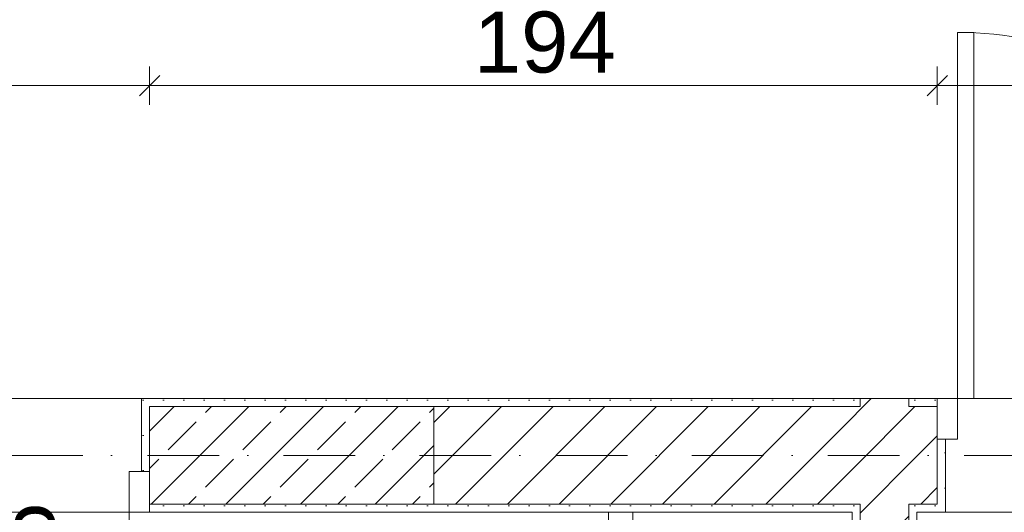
# Model space of a CAD drawing. Header units: millimetres. Extents: x -126905 to -83905, y -179170 to 5194.
# Tile 24 of 70: x -116879 to -114454, y -98007 to -96795. Entities that reach past the tile are written whole.
import ezdxf
from ezdxf.enums import TextEntityAlignment as Align

# ---------------------------------------------------------------- set-up
doc = ezdxf.new("R2010")
doc.units = ezdxf.units.MM
doc.header["$MEASUREMENT"] = 0
doc.linetypes.add('Kropki i Kreski', pattern=[335.138881, 176.388884, -88.194442, 0, -70.555556])
for name, color, linetype, lineweight in [('Nowe_Drzwi Archicad_Nr_pióra__3', 7, 'Continuous', 13), ('Nowe_Konstrukcja - Słupy_Nr_pióra__21', 7, 'Continuous', 20), ('Nowe_Konstrukcja - Słupy_Nr_pióra__4', 8, 'Continuous', 13), ('Nowe_Konstrukcja - Słupy_Nr_pióra__41', 7, 'Continuous', 13), ('Nowe_Konstrukcja - Ściany zew_Nr_pióra__21', 7, 'Continuous', 20), ('Nowe_Konstrukcja - Ściany zew_Nr_pióra__3', 7, 'Continuous', 13), ('Nowe_Osie_Nr_pióra__4', 8, 'Continuous', 13), ('Nowe_Wnętrze - Umeblowanie_Nr_pióra__4', 8, 'Continuous', 13), ('Nowe_Wymiarowanie - Ogólne_Nr_pióra__42', 8, 'Continuous', 25), ('Nowe_Znaczniki drzwi Archicada_Nr_pióra__2', 8, 'Continuous', 15), ('Nowe_Znaczniki drzwi Archicada_Nr_pióra__7', 7, 'Continuous', 35)]:
    doc.layers.add(name, color=color, linetype=linetype, lineweight=lineweight)
for name, color, linetype, lineweight, true_color in [('Nowe_Elementy Modelu - Strefy_Nr_pióra__121', 7, 'Continuous', 0, 0xd5e3e3), ('Nowe_Konstrukcja - Słupy_Nr_pióra__101', 250, 'Continuous', 13, 0x333333), ('Nowe_Konstrukcja - Ściany zew_Nr_pióra__23', 7, 'Continuous', 13, 0x858585), ('Nowe_Wnętrze - Umeblowanie_Nr_pióra__86', 7, 'Continuous', 13, 0x6a6a6a), ('Nowe_Wymiarowanie - Ogólne_Nr_pióra__81', 7, 'Continuous', 13, 0x6a6a6a), ('Nowe_Znaczniki drzwi Archicada_Nr_pióra__81', 7, 'Continuous', 13, 0x6a6a6a)]:
    doc.layers.add(name, color=color, linetype=linetype, lineweight=lineweight, true_color=true_color)
for name, color, linetype in [('Nowe_Konstrukcja - Słupy', 7, 'Continuous'), ('Nowe_Konstrukcja - Ściany zew', 7, 'Continuous'), ('Nowe_Osie', 7, 'Continuous'), ('Nowe_Wnętrze - Umeblowanie', 7, 'Continuous'), ('Nowe_Wymiarowanie - Ogólne', 7, 'Continuous'), ('Nowe_Znaczniki drzwi Archicada', 7, 'Continuous')]:
    doc.layers.add(name, color=color, linetype=linetype)
doc.styles.add('STYL_AUTOMATYCZNY_1', font='arial.ttf')
doc.dimstyles.new('STYL_AUTOMATYCZNY__1', dxfattribs={"dimtxt": 150, "dimasz": 47.5, "dimexe": 0.18, "dimexo": 0.0625, "dimgap": 0, "dimtad": 1, "dimtih": 1, "dimtoh": 1, "dimdec": 0, "dimlfac": 0.1, "dimzin": 0, "dimdsep": 46, "dimtxsty": 'STYL_AUTOMATYCZNY_1', "dimblk": 'ARROWHEAD_6', "dimblk1": 'ARROWHEAD_6', "dimblk2": 'ARROWHEAD_6', "dimcen": 0.09, "dimse1": 1, "dimse2": 1, "dimclrd": 256, "dimclre": 256, "dimclrt": 8, "dimazin": 0, "dimtfac": 1, "dimtdec": 4, "dimtmove": 0, "dimatfit": 3, "dimfxl": 0, "dimtolj": 1, "dimtzin": 0, "dimarcsym": 0})
doc.dimstyles.new('STYL_AUTOMATYCZNY__2', dxfattribs={"dimtxt": 150, "dimasz": 47.5, "dimexe": 0.18, "dimexo": 0.0625, "dimgap": 0, "dimtad": 1, "dimdec": 0, "dimlfac": 0.1, "dimzin": 0, "dimdsep": 46, "dimtxsty": 'STYL_AUTOMATYCZNY_1', "dimblk": 'ARROWHEAD_6', "dimblk1": 'ARROWHEAD_6', "dimblk2": 'ARROWHEAD_6', "dimcen": 0.09, "dimse1": 1, "dimse2": 1, "dimclrd": 256, "dimclre": 256, "dimclrt": 8, "dimazin": 0, "dimtfac": 1, "dimtdec": 4, "dimtmove": 0, "dimatfit": 3, "dimfxl": 0, "dimtolj": 1, "dimtzin": 0, "dimarcsym": 0})
pattern_1 = [(45, (0, 0), (-63.63961, 63.63961), [])]
pattern_2 = [(0, (0, 0), (0, 86.60254), [0, -50]), (0, (25, 43.3), (0, 86.60254), [0, -50])]
pattern_3 = [(45, (0, 0), (-91.92388, 91.92388), []), (45, (-45.96, 45.96), (-91.92388, 91.92388), [97.5, -32.5])]

# ---------------------------------------------------------------- blocks, each defined once
blk = doc.blocks.new('Drzwi 27_2')
at = {"layer": 'Nowe_Drzwi Archicad_Nr_pióra__3', "color": 7, "linetype": 'Continuous', "lineweight": 13}
for p, q in [((410, 0), (410, 900)), ((410, 900), (450, 900)), ((450, 900), (450, 0)), ((-450, 0), (-500, 0)), ((-500, 0), (-500, -100)), ((-500, 0), (-500, -20)), ((-500, 0), (-500, -20)), ((-450, -100), (-450, 0)), ((450, 0), (410, 0)), ((500, 0), (450, 0)), ((450, 0), (450, -100)), ((500, -100), (500, 0)), ((500, 0), (500, -20)), ((500, 0), (500, -20)), ((-500, -20), (-500, -100)), ((-500, -20), (-500, -100)), ((500, -20), (500, -100)), ((500, -20), (500, -100)), ((-500, -100), (-450, -100)), ((-480, -100), (-480, -280)), ((450, -100), (500, -100)), ((480, -100), (480, -280)), ((-500, -280), (-480, -280)), ((500, -280), (480, -280))]:
    blk.add_line(p, q, dxfattribs=at)
blk.add_arc((450, 0), 900, 90, 180, dxfattribs=at)
blk = doc.blocks.new('Znacznik D 27_8')
at = {"layer": 'Nowe_Znaczniki drzwi Archicada_Nr_pióra__2', "color": 8, "linetype": 'Continuous', "lineweight": 15, "flags": 128}
blk.add_lwpolyline([(200, 501.4, 1), (-200, 501.4, 1)], format="xyb", close=True, dxfattribs=at)
at = {"layer": 'Nowe_Znaczniki drzwi Archicada_Nr_pióra__81', "color": 251, "linetype": 'Continuous', "lineweight": 13, "true_color": 0x6a6a6a}
blk.add_line((0, 301.4), (0, -580), dxfattribs=at)
at = {"layer": 'Nowe_Znaczniki drzwi Archicada_Nr_pióra__7', "color": 7, "lineweight": 35, "char_height": 150, "attachment_point": 7, "style": 'STYL_AUTOMATYCZNY_1'}
for s, insert, rotation in [('\\A1;{\\pql;\\pt0;\\fArial|b0|i0|c238|p0;\\W1.000000;90\\fArial|b0|i0|c238|p0;\\W1.000000;\\A1{\\H.66x;\\S^  ;}\\fArial|b0|i0|c238|p0;\\W1.000000;\\fArial|b0|i0|c238|p0;\\W1.000000;}', (-72.5, -24.8), 90), ('\\A1;{\\pql;\\pt0;\\fArial|b0|i0|c238|p0;\\W1.000000;205\\fArial|b0|i0|c238|p0;\\W1.000000;\\A1{\\H.66x;\\S^  ;}\\fArial|b0|i0|c238|p0;\\W1.000000;\\fArial|b0|i0|c238|p0;\\W1.000000;}', (227.5, -139.2), 90), ('\\A1;{\\pql;\\pt0;\\fArial|b0|i0|c238|p0;\\W1.000000;D3\\fArial|b0|i0|c238|p0;\\W1.000000;\\fArial|b0|i0|c238|p0;\\W1.000000;\\fArial|b0|i0|c238|p0;\\W1.000000;}', (131.5, 579.1), 180)]:
    blk.add_mtext(s, dxfattribs=dict(at, insert=insert, rotation=rotation))
blk = doc.blocks.new('Ściana_12_1', base_point=(-112029.5, -97866.6))
at = {"layer": 'Nowe_Konstrukcja - Ściany zew_Nr_pióra__23', "linetype": 'Continuous', "lineweight": 13, "true_color": 0x858585}
h = blk.add_hatch(dxfattribs=at)
h.set_pattern_fill('Tynk_0001', color=252, style=0, pattern_type=2)
h.set_pattern_definition(pattern_2)
h.paths.add_polyline_path([(-116579.5, -97726.6), (-116579.5, -97906.6), (-116559.5, -97906.6), (-116559.5, -97746.6), (-116559.5, -97726.6)])
h = blk.add_hatch(dxfattribs=at)
h.set_pattern_fill('Tynk_0001', color=252, style=0, pattern_type=2)
h.set_pattern_definition(pattern_2)
h.paths.add_polyline_path([(-116559.5, -97726.6), (-116559.5, -97746.6), (-114829.5, -97746.6), (-114829.5, -97726.6)])
h = blk.add_hatch(dxfattribs=at)
h.set_pattern_fill('Bloczki_ceramiczne_0001', color=252, style=0, pattern_type=2)
h.set_pattern_definition(pattern_1)
h.paths.add_polyline_path([(-116559.5, -97746.7), (-115859.5, -97746.7), (-115859.5, -97986.6), (-114829.5, -97986.6), (-114829.5, -97746.6), (-116559.5, -97746.6)])
h = blk.add_hatch(dxfattribs=at)
h.set_pattern_fill('Bloczki_ceramiczne_0001', color=252, style=0, pattern_type=2)
h.set_pattern_definition(pattern_1)
h.paths.add_polyline_path([(-114809.5, -97986.6), (-114809.5, -97746.6), (-114829.5, -97746.6), (-114829.5, -97986.6)])
h = blk.add_hatch(dxfattribs=at)
h.set_pattern_fill('Bloczki_ceramiczne_0001', color=252, style=0, pattern_type=2)
h.set_pattern_definition(pattern_1)
h.paths.add_polyline_path([(-114669.5, -97986.6), (-114669.5, -97746.6), (-114689.5, -97746.6), (-114689.5, -97986.6)])
h = blk.add_hatch(dxfattribs=at)
h.set_pattern_fill('Tynk_0001', color=252, style=0, pattern_type=2)
h.set_pattern_definition(pattern_2)
h.paths.add_polyline_path([(-114669.5, -97746.6), (-114619.5, -97746.6), (-114619.5, -97726.6), (-114669.5, -97726.6)])
h = blk.add_hatch(dxfattribs=at)
h.set_pattern_fill('Bloczki_ceramiczne_0001', color=252, style=0, pattern_type=2)
h.set_pattern_definition(pattern_1)
h.paths.add_polyline_path([(-114669.5, -97746.6), (-114669.5, -97986.6), (-114619.5, -97986.6), (-114619.5, -97826.6), (-114619.5, -97746.6)])
h = blk.add_hatch(dxfattribs=at)
h.set_pattern_fill('Tynk_0001', color=252, style=0, pattern_type=2)
h.set_pattern_definition(pattern_2)
h.paths.add_polyline_path([(-114599.5, -98006.6), (-114599.5, -97826.6), (-114619.5, -97826.6), (-114619.5, -97986.6), (-114619.5, -98006.6)])
h = blk.add_hatch(dxfattribs=at)
h.set_pattern_fill('Tynk_0001', color=252, style=0, pattern_type=2)
h.set_pattern_definition(pattern_2)
h.paths.add_polyline_path([(-115859.5, -97986.7), (-116559.5, -97986.7), (-116559.5, -98006.6), (-114829.5, -98006.6), (-114829.5, -97986.6), (-115859.5, -97986.6)])
h = blk.add_hatch(dxfattribs=at)
h.set_pattern_fill('Tynk_0001', color=252, style=0, pattern_type=2)
h.set_pattern_definition(pattern_2)
h.paths.add_polyline_path([(-114669.5, -97986.6), (-114669.5, -98006.6), (-114619.5, -98006.6), (-114619.5, -97986.6)])
at = {"layer": 'Nowe_Konstrukcja - Ściany zew_Nr_pióra__21', "color": 7, "linetype": 'Continuous', "lineweight": 20}
for p, q in [((-116579.5, -97906.6), (-116579.5, -97726.6)), ((-116559.5, -97726.6), (-116579.5, -97726.6)), ((-114619.5, -97726.6), (-114619.5, -97746.6)), ((-114619.5, -97746.6), (-114619.5, -97826.6)), ((-114619.5, -97826.6), (-114599.5, -97826.6)), ((-114599.5, -97826.6), (-114599.5, -98006.6)), ((-116559.5, -97906.6), (-116579.5, -97906.6)), ((-116559.5, -97986.6), (-116559.5, -97906.6)), ((-116559.5, -98006.6), (-116559.5, -97986.6)), ((-114619.5, -98006.6), (-114599.5, -98006.6))]:
    blk.add_line(p, q, dxfattribs=at)
at = {"layer": 'Nowe_Konstrukcja - Ściany zew_Nr_pióra__21', "color": 7, "linetype": 'Continuous', "lineweight": 20, "flags": 128}
for points in [[(-114829.5, -97726.6), (-116559.5, -97726.6)], [(-114619.5, -97726.6), (-114669.5, -97726.6)], [(-114669.5, -98006.6), (-114619.5, -98006.6)]]:
    blk.add_lwpolyline(points, dxfattribs=at)
at = {"layer": 'Nowe_Konstrukcja - Ściany zew_Nr_pióra__3', "color": 7, "linetype": 'Continuous', "lineweight": 13}
for p, q in [((-114829.5, -97746.6), (-116559.5, -97746.6)), ((-116559.5, -97746.6), (-116559.5, -97906.6)), ((-114809.5, -97746.6), (-114829.5, -97746.6)), ((-114669.5, -97746.6), (-114689.5, -97746.6)), ((-114619.5, -97746.6), (-114669.5, -97746.6)), ((-114619.5, -97986.6), (-114619.5, -97826.6)), ((-115859.5, -97986.6), (-114829.5, -97986.6)), ((-114829.5, -97986.6), (-114809.5, -97986.6)), ((-114689.5, -97986.6), (-114669.5, -97986.6)), ((-114669.5, -97986.6), (-114619.5, -97986.6))]:
    blk.add_line(p, q, dxfattribs=at)
at = {"layer": 'Nowe_Drzwi Archicad_Nr_pióra__3', "color": 7, "linetype": 'Continuous', "lineweight": 13, "xscale": -1, "zscale": 1000, "rotation": 1.010385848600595e-05}
blk.add_blockref('Drzwi 27_2', (-114119.5, -97726.6), dxfattribs=at)
at = {"layer": 'Nowe_Drzwi Archicad_Nr_pióra__3', "color": 7, "linetype": 'Continuous', "lineweight": 13, "zscale": 1000, "rotation": 180.0000101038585}
blk.add_blockref('Drzwi 27_2', (-117059.5, -98006.6), dxfattribs=at)
at = {"layer": 'Nowe_Znaczniki drzwi Archicada', "color": 251, "lineweight": 13, "true_color": 0x6a6a6a, "rotation": 180.0000101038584}
blk.add_blockref('Znacznik D 27_8', (-117059.5, -98006.6), dxfattribs=at)
blk = doc.blocks.new('Ściana_19_1', base_point=(-114829.5, -97726.6))
at = {"layer": 'Nowe_Konstrukcja - Ściany zew_Nr_pióra__23', "linetype": 'Continuous', "lineweight": 13, "true_color": 0x858585}
h = blk.add_hatch(dxfattribs=at)
h.set_pattern_fill('Tynk_0001', color=252, style=0, pattern_type=2)
h.set_pattern_definition(pattern_2)
h.paths.add_polyline_path([(-114809.5, -97746.6), (-114809.5, -97726.6), (-114829.5, -97726.6), (-114829.5, -97746.6)])
h = blk.add_hatch(dxfattribs=at)
h.set_pattern_fill('Bloczki_ceramiczne_0001', color=252, style=0, pattern_type=2)
h.set_pattern_definition(pattern_1)
h.paths.add_polyline_path([(-114689.5, -97746.6), (-114689.5, -97726.6), (-114809.5, -97726.6), (-114809.5, -97746.6)])
h = blk.add_hatch(dxfattribs=at)
h.set_pattern_fill('Bloczki_ceramiczne_0001', color=252, style=0, pattern_type=2)
h.set_pattern_definition(pattern_1)
h.paths.add_polyline_path([(-114689.5, -97986.6), (-114689.5, -97746.6), (-114809.5, -97746.6), (-114809.5, -97986.6)])
h = blk.add_hatch(dxfattribs=at)
h.set_pattern_fill('Tynk_0001', color=252, style=0, pattern_type=2)
h.set_pattern_definition(pattern_2)
h.paths.add_polyline_path([(-114669.5, -97746.6), (-114669.5, -97726.6), (-114689.5, -97726.6), (-114689.5, -97746.6)])
h = blk.add_hatch(dxfattribs=at)
h.set_pattern_fill('Tynk_0001', color=252, style=0, pattern_type=2)
h.set_pattern_definition(pattern_2)
h.paths.add_polyline_path([(-114809.5, -98006.6), (-114809.5, -97986.6), (-114829.5, -97986.6), (-114829.5, -98006.6)])
h = blk.add_hatch(dxfattribs=at)
h.set_pattern_fill('Bloczki_ceramiczne_0001', color=252, style=0, pattern_type=2)
h.set_pattern_definition(pattern_1)
h.paths.add_polyline_path([(-114689.5, -101186.5), (-114689.5, -97986.6), (-114809.5, -97986.6), (-114809.5, -101186.5)])
h = blk.add_hatch(dxfattribs=at)
h.set_pattern_fill('Tynk_0001', color=252, style=0, pattern_type=2)
h.set_pattern_definition(pattern_2)
h.paths.add_polyline_path([(-114669.5, -98006.6), (-114669.5, -97986.6), (-114689.5, -97986.6), (-114689.5, -98006.6)])
h = blk.add_hatch(dxfattribs=at)
h.set_pattern_fill('Tynk_0001', color=252, style=0, pattern_type=2)
h.set_pattern_definition(pattern_2)
h.paths.add_polyline_path([(-114669.5, -101166.5), (-114669.5, -98006.6), (-114689.5, -98006.6), (-114689.5, -101166.5)])
at = {"layer": 'Nowe_Konstrukcja - Ściany zew_Nr_pióra__21', "color": 7, "linetype": 'Continuous', "lineweight": 20, "flags": 128}
for points in [[(-114829.5, -97726.6), (-114809.5, -97726.6)], [(-114809.5, -97726.6), (-114689.5, -97726.6)], [(-114689.5, -97726.6), (-114669.5, -97726.6)], [(-114669.5, -101166.5), (-114669.5, -98006.6)]]:
    blk.add_lwpolyline(points, dxfattribs=at)
at = {"layer": 'Nowe_Konstrukcja - Ściany zew_Nr_pióra__3', "color": 7, "linetype": 'Continuous', "lineweight": 13}
for p, q in [((-114809.5, -97746.6), (-114829.5, -97746.6)), ((-114809.5, -97726.6), (-114809.5, -97746.6)), ((-114689.5, -97746.6), (-114689.5, -97726.6)), ((-114669.5, -97746.6), (-114689.5, -97746.6)), ((-114829.5, -97986.6), (-114809.5, -97986.6)), ((-114809.5, -97986.6), (-114809.5, -101186.5)), ((-114689.5, -97986.6), (-114669.5, -97986.6)), ((-114689.5, -101186.5), (-114689.5, -97986.6))]:
    blk.add_line(p, q, dxfattribs=at)
blk = doc.blocks.new('Lodówka 27')
at = {"layer": 'Nowe_Wnętrze - Umeblowanie_Nr_pióra__4', "color": 8, "linetype": 'Continuous', "lineweight": 13}
blk.add_line((0, 60), (600, 60), dxfattribs=at)
at = {"layer": 'Nowe_Wnętrze - Umeblowanie_Nr_pióra__4', "color": 8, "linetype": 'Continuous', "lineweight": 13, "flags": 128}
blk.add_lwpolyline([(0, 0), (600, 0), (600, 600), (0, 600)], close=True, dxfattribs=at)
at = {"layer": 'Nowe_Wnętrze - Umeblowanie_Nr_pióra__86', "color": 251, "linetype": 'Continuous', "lineweight": 13, "true_color": 0x6a6a6a, "style": 'STYL_AUTOMATYCZNY_1'}
blk.add_attdef('txt', text='', height=120, rotation=180, dxfattribs=at).set_placement((300, 306.9), align=Align.MIDDLE_CENTER)
blk = doc.blocks.new('Standardowy znacznik osi_5')
at = {"layer": 'Nowe_Osie_Nr_pióra__4', "color": 8, "linetype": 'Kropki i Kreski', "lineweight": 13}
blk.add_line((1000, 0), (32849.3, 0), dxfattribs=at)
at = {"layer": 'Nowe_Osie_Nr_pióra__4', "color": 8, "lineweight": 13, "style": 'STYL_AUTOMATYCZNY_1'}
for tag, p in [('AC_MarkerText_1_0', (-250, -239.3)), ('AC_MarkerText_1_1', (34099.3, -239.3))]:
    blk.add_attdef(tag, text='', height=250, rotation=180, dxfattribs=at).set_placement(p, align=Align.TOP_CENTER)
blk = doc.blocks.new('*D170')
at = {"layer": 'Nowe_Wymiarowanie - Ogólne_Nr_pióra__81', "color": 251, "linetype": 'Continuous', "lineweight": 13, "true_color": 0x6a6a6a}
for p, q in [((-122319.5, -105615.5), (-122319.5, -105521.7)), ((-122294.5, -105543.6), (-122344.5, -105593.6)), ((-121904.5, -105543.6), (-121954.5, -105593.6)), ((-122357, -105568.6), (-122319.5, -105568.6)), ((-122319.5, -105568.6), (-121929.5, -105568.6)), ((-121929.5, -105568.6), (-112029.5, -105568.6))]:
    blk.add_line(p, q, dxfattribs=at)
at = {"layer": 'Nowe_Wymiarowanie - Ogólne_Nr_pióra__42', "color": 8, "lineweight": 25, "insert": (-122238.9, -105538.6), "char_height": 150, "attachment_point": 7, "style": 'STYL_AUTOMATYCZNY_1'}
blk.add_mtext('\\A1;{\\pql;\\fArial|b0|i0|c238|p0;\\W1.000000;39}', dxfattribs=at)
blk = doc.blocks.new('ARROWHEAD_6')
at = {"color": 0, "linetype": 'Continuous', "lineweight": 0}
for p, q in [((0, 0), (-1, 0)), ((-0.5, -0.5), (0.5, 0.5))]:
    blk.add_line(p, q, dxfattribs=at)
blk = doc.blocks.new('*D230')
at = {"layer": 'Nowe_Wymiarowanie - Ogólne_Nr_pióra__81', "color": 251, "linetype": 'Continuous', "lineweight": 13, "true_color": 0x6a6a6a}
for p, q in [((-118409.5, -96778.5), (-118409.5, -96684.8)), ((-95969.5, -96778.5), (-95969.5, -96684.8)), ((-118384.5, -96706.6), (-118434.5, -96756.6)), ((-95994.5, -96756.6), (-95944.5, -96706.6)), ((-118447, -96731.6), (-118409.5, -96731.6)), ((-118409.5, -96731.6), (-95969.5, -96731.6)), ((-95969.5, -96731.6), (-95932, -96731.6))]:
    blk.add_line(p, q, dxfattribs=at)
at = {"layer": 'Nowe_Wymiarowanie - Ogólne_Nr_pióra__42', "color": 8, "lineweight": 25, "insert": (-107446.9, -96701.6), "char_height": 150, "attachment_point": 7, "style": 'STYL_AUTOMATYCZNY_1'}
blk.add_mtext('\\A1;{\\pql;\\fArial|b0|i0|c238|p0;\\W1.000000;2\xa0244}', dxfattribs=at)
blk = doc.blocks.new('*D233')
at = {"layer": 'Nowe_Wymiarowanie - Ogólne_Nr_pióra__81', "color": 251, "linetype": 'Continuous', "lineweight": 13, "true_color": 0x6a6a6a}
for p, q in [((-119364.6, -96151.6), (-119414.6, -96101.6)), ((-119436.5, -96126.6), (-119342.7, -96126.6)), ((-119389.6, -96126.6), (-119389.6, -97746.6)), ((-119364.6, -97771.6), (-119414.6, -97721.6)), ((-119436.5, -97746.6), (-119342.7, -97746.6))]:
    blk.add_line(p, q, dxfattribs=at)
at = {"layer": 'Nowe_Wymiarowanie - Ogólne_Nr_pióra__42', "color": 8, "lineweight": 25, "char_height": 150, "attachment_point": 7, "rotation": 90, "style": 'STYL_AUTOMATYCZNY_1'}
for s, insert in [('\\A1;{\\pql;\\fArial|b0|i0|c238|p0;\\W1.000000;12}', (-119414.6, -96439.7)), ('\\A1;{\\pql;\\fArial|b0|i0|c238|p0;\\W1.000000;162}', (-119419.6, -97108.2))]:
    blk.add_mtext(s, dxfattribs=dict(at, insert=insert))
blk = doc.blocks.new('*D260')
at = {"layer": 'Nowe_Wymiarowanie - Ogólne_Nr_pióra__81', "color": 251, "linetype": 'Continuous', "lineweight": 13, "true_color": 0x6a6a6a}
for p, q in [((-115869.5, -92365.6), (-115869.5, -92459.4)), ((-121834.5, -92437.5), (-121784.5, -92387.5)), ((-115894.5, -92437.5), (-115844.5, -92387.5)), ((-115869.5, -92412.5), (-121809.5, -92412.5))]:
    blk.add_line(p, q, dxfattribs=at)
at = {"layer": 'Nowe_Wymiarowanie - Ogólne_Nr_pióra__42', "color": 8, "lineweight": 25, "char_height": 150, "attachment_point": 7, "style": 'STYL_AUTOMATYCZNY_1'}
for s, insert in [('\\A1;{\\pql;\\fArial|b0|i0|c238|p0;\\W1.000000;24}', (-121784.5, -92382.5)), ('\\A1;{\\pql;\\fArial|b0|i0|c238|p0;\\W1.000000;594}', (-118896.7, -92382.5))]:
    blk.add_mtext(s, dxfattribs=dict(at, insert=insert))
blk = doc.blocks.new('*D261')
at = {"layer": 'Nowe_Wymiarowanie - Ogólne_Nr_pióra__81', "color": 251, "linetype": 'Continuous', "lineweight": 13, "true_color": 0x6a6a6a}
for p, q in [((-122049.5, -92365.6), (-122049.5, -92459.4)), ((-121809.5, -92365.6), (-121809.5, -92459.4)), ((-122024.5, -92387.5), (-122074.5, -92437.5)), ((-121834.5, -92437.5), (-121784.5, -92387.5)), ((-122049.5, -92412.5), (-122087, -92412.5)), ((-121809.5, -92412.5), (-122049.5, -92412.5)), ((-115869.5, -92412.5), (-121809.5, -92412.5))]:
    blk.add_line(p, q, dxfattribs=at)
blk = doc.blocks.new('*D266')
at = {"layer": 'Nowe_Wymiarowanie - Ogólne_Nr_pióra__81', "color": 251, "linetype": 'Continuous', "lineweight": 13, "true_color": 0x6a6a6a}
for p, q in [((-114664.5, -99566.1), (-114714.5, -99616.1)), ((-114689.5, -99637.9), (-114689.5, -99544.2)), ((-114594.5, -99566.1), (-114644.5, -99616.1)), ((-114619.5, -99637.9), (-114619.5, -99544.2)), ((-114689.5, -99591.1), (-114619.5, -99591.1))]:
    blk.add_line(p, q, dxfattribs=at)
blk = doc.blocks.new('*D267')
at = {"layer": 'Nowe_Wymiarowanie - Ogólne_Nr_pióra__81', "color": 251, "linetype": 'Continuous', "lineweight": 13, "true_color": 0x6a6a6a}
for p, q in [((-114594.5, -99566.1), (-114644.5, -99616.1)), ((-114619.5, -99637.9), (-114619.5, -99544.2)), ((-113694.5, -99566.1), (-113744.5, -99616.1)), ((-113719.5, -99637.9), (-113719.5, -99544.2)), ((-114619.5, -99591.1), (-113719.5, -99591.1))]:
    blk.add_line(p, q, dxfattribs=at)
at = {"layer": 'Nowe_Wymiarowanie - Ogólne_Nr_pióra__42', "color": 8, "lineweight": 25, "char_height": 150, "attachment_point": 7, "style": 'STYL_AUTOMATYCZNY_1'}
for s, insert in [('\\A1;{\\pql;\\fArial|b0|i0|c238|p0;\\W1.000000;7}', (-114594.5, -99561.1)), ('\\A1;{\\pql;\\fArial|b0|i0|c238|p0;\\W1.000000;90}', (-114226.7, -99561.1))]:
    blk.add_mtext(s, dxfattribs=dict(at, insert=insert))
blk = doc.blocks.new('*D270')
at = {"layer": 'Nowe_Wymiarowanie - Ogólne_Nr_pióra__81', "color": 251, "linetype": 'Continuous', "lineweight": 13, "true_color": 0x6a6a6a}
for p, q in [((-96228.4, -91949.1), (-96228.4, -91986.6)), ((-96203.4, -92011.6), (-96253.4, -91961.6)), ((-96275.3, -91986.6), (-96181.5, -91986.6)), ((-96228.4, -91986.6), (-96228.4, -97746.6)), ((-96203.4, -97771.6), (-96253.4, -97721.6))]:
    blk.add_line(p, q, dxfattribs=at)
at = {"layer": 'Nowe_Wymiarowanie - Ogólne_Nr_pióra__42', "color": 8, "lineweight": 25, "insert": (-96258.4, -95038.2), "char_height": 150, "attachment_point": 7, "rotation": 90, "style": 'STYL_AUTOMATYCZNY_1'}
blk.add_mtext('\\A1;{\\pql;\\fArial|b0|i0|c238|p0;\\W1.000000;576}', dxfattribs=at)
blk = doc.blocks.new('*D272')
at = {"layer": 'Nowe_Wymiarowanie - Ogólne_Nr_pióra__81', "color": 251, "linetype": 'Continuous', "lineweight": 13, "true_color": 0x6a6a6a}
for p, q in [((-96203.4, -98011.6), (-96253.4, -97961.6)), ((-96275.3, -97986.6), (-96181.5, -97986.6)), ((-96228.4, -97986.6), (-96228.4, -102846.6)), ((-96203.4, -102871.6), (-96253.4, -102821.6)), ((-96275.3, -102846.6), (-96181.5, -102846.6))]:
    blk.add_line(p, q, dxfattribs=at)
at = {"layer": 'Nowe_Wymiarowanie - Ogólne_Nr_pióra__42', "color": 8, "lineweight": 25, "char_height": 150, "attachment_point": 7, "rotation": 90, "style": 'STYL_AUTOMATYCZNY_1'}
for s, insert in [('\\A1;{\\pql;\\fArial|b0|i0|c238|p0;\\W1.000000;24}', (-96253.4, -98294.3)), ('\\A1;{\\pql;\\fArial|b0|i0|c238|p0;\\W1.000000;486}', (-96258.4, -100588.2)), ('\\A1;{\\pql;\\fArial|b0|i0|c238|p0;\\W1.000000;24}', (-96258.4, -102821.6))]:
    blk.add_mtext(s, dxfattribs=dict(at, insert=insert))
blk = doc.blocks.new('*D314')
at = {"layer": 'Nowe_Wymiarowanie - Ogólne_Nr_pióra__81', "color": 251, "linetype": 'Continuous', "lineweight": 13, "true_color": 0x6a6a6a}
for p, q in [((-117769.5, -97004.2), (-117769.5, -96910.4)), ((-117744.5, -96932.3), (-117794.5, -96982.3)), ((-116534.5, -96932.3), (-116584.5, -96982.3)), ((-117807, -96957.3), (-117769.5, -96957.3)), ((-117769.5, -96957.3), (-116559.5, -96957.3))]:
    blk.add_line(p, q, dxfattribs=at)
at = {"layer": 'Nowe_Wymiarowanie - Ogólne_Nr_pióra__42', "color": 8, "lineweight": 25, "insert": (-117336.1, -96927.3), "char_height": 150, "attachment_point": 7, "style": 'STYL_AUTOMATYCZNY_1'}
blk.add_mtext('\\A1;{\\pql;\\fArial|b0|i0|c238|p0;\\W1.000000;121}', dxfattribs=at)
blk = doc.blocks.new('*D315')
at = {"layer": 'Nowe_Wymiarowanie - Ogólne_Nr_pióra__81', "color": 251, "linetype": 'Continuous', "lineweight": 13, "true_color": 0x6a6a6a}
for p, q in [((-116559.5, -97004.2), (-116559.5, -96910.4)), ((-114619.5, -97004.2), (-114619.5, -96910.4)), ((-116534.5, -96932.3), (-116584.5, -96982.3)), ((-114594.5, -96932.3), (-114644.5, -96982.3)), ((-117769.5, -96957.3), (-116559.5, -96957.3)), ((-116559.5, -96957.3), (-114619.5, -96957.3))]:
    blk.add_line(p, q, dxfattribs=at)
at = {"layer": 'Nowe_Wymiarowanie - Ogólne_Nr_pióra__42', "color": 8, "lineweight": 25, "insert": (-115761.1, -96927.3), "char_height": 150, "attachment_point": 7, "style": 'STYL_AUTOMATYCZNY_1'}
blk.add_mtext('\\A1;{\\pql;\\fArial|b0|i0|c238|p0;\\W1.000000;194}', dxfattribs=at)
blk = doc.blocks.new('*D316')
at = {"layer": 'Nowe_Wymiarowanie - Ogólne_Nr_pióra__81', "color": 251, "linetype": 'Continuous', "lineweight": 13, "true_color": 0x6a6a6a}
for p, q in [((-114619.5, -97004.2), (-114619.5, -96910.4)), ((-113619.5, -97004.2), (-113619.5, -96910.4)), ((-114594.5, -96932.3), (-114644.5, -96982.3)), ((-113594.5, -96932.3), (-113644.5, -96982.3)), ((-114619.5, -96957.3), (-113619.5, -96957.3))]:
    blk.add_line(p, q, dxfattribs=at)
at = {"layer": 'Nowe_Wymiarowanie - Ogólne_Nr_pióra__42', "color": 8, "lineweight": 25, "insert": (-114291.1, -96927.3), "char_height": 150, "attachment_point": 7, "style": 'STYL_AUTOMATYCZNY_1'}
blk.add_mtext('\\A1;{\\pql;\\fArial|b0|i0|c238|p0;\\W1.000000;100}', dxfattribs=at)
blk = doc.blocks.new('Słup_13_1', base_point=(-116209.5, -97866.7))
at = {"layer": 'Nowe_Konstrukcja - Słupy_Nr_pióra__4', "linetype": 'Continuous', "lineweight": 13}
h = blk.add_hatch(dxfattribs=at)
h.set_pattern_fill('Beton_zbrojony_0001', color=8, style=0, pattern_type=2)
h.set_pattern_definition(pattern_3)
h.paths.add_polyline_path([(-116559.5, -97986.7), (-115859.5, -97986.7), (-115859.5, -97746.7), (-116559.5, -97746.7)])
at = {"layer": 'Nowe_Konstrukcja - Słupy_Nr_pióra__21', "color": 7, "linetype": 'Continuous', "lineweight": 20, "flags": 128}
blk.add_lwpolyline([(-116559.5, -97986.7), (-115859.5, -97986.7), (-115859.5, -97746.7), (-116559.5, -97746.7)], close=True, dxfattribs=at)
blk = doc.blocks.new('Słup_15_1', base_point=(-116209.5, -97866.7))
at = {"layer": 'Nowe_Konstrukcja - Słupy_Nr_pióra__4', "linetype": 'Continuous', "lineweight": 13}
h = blk.add_hatch(dxfattribs=at)
h.set_pattern_fill('Beton_zbrojony_0001', color=8, style=0, pattern_type=2)
h.set_pattern_definition(pattern_3)
h.paths.add_polyline_path([(-116559.5, -97986.7), (-115859.5, -97986.7), (-115859.5, -97746.7), (-116559.5, -97746.7)])
at = {"layer": 'Nowe_Konstrukcja - Słupy_Nr_pióra__21', "color": 7, "linetype": 'Continuous', "lineweight": 20, "flags": 128}
blk.add_lwpolyline([(-116559.5, -97986.7), (-115859.5, -97986.7), (-115859.5, -97746.7), (-116559.5, -97746.7)], close=True, dxfattribs=at)
blk = doc.blocks.new('Słup_18_1', base_point=(-116209.5, -97866.7))
at = {"layer": 'Nowe_Konstrukcja - Słupy_Nr_pióra__4', "linetype": 'Continuous', "lineweight": 13}
h = blk.add_hatch(dxfattribs=at)
h.set_pattern_fill('Beton_zbrojony_0001', color=8, style=0, pattern_type=2)
h.set_pattern_definition(pattern_3)
h.paths.add_polyline_path([(-116559.5, -97986.7), (-115859.5, -97986.7), (-115859.5, -97746.7), (-116559.5, -97746.7)])
at = {"layer": 'Nowe_Konstrukcja - Słupy_Nr_pióra__21', "color": 7, "linetype": 'Continuous', "lineweight": 20, "flags": 128}
blk.add_lwpolyline([(-116559.5, -97986.7), (-115859.5, -97986.7), (-115859.5, -97746.7), (-116559.5, -97746.7)], close=True, dxfattribs=at)
blk = doc.blocks.new('Słup_20_1', base_point=(-116209.5, -97866.7))
at = {"layer": 'Nowe_Konstrukcja - Słupy_Nr_pióra__101', "linetype": 'Continuous', "lineweight": 13, "true_color": 0x333333}
h = blk.add_hatch(dxfattribs=at)
h.set_pattern_fill('Beton_zbrojony_0001', color=250, style=0, pattern_type=2)
h.set_pattern_definition(pattern_3)
h.paths.add_polyline_path([(-116559.5, -97986.7), (-115859.5, -97986.7), (-115859.5, -97746.7), (-116559.5, -97746.7)])
at = {"layer": 'Nowe_Konstrukcja - Słupy_Nr_pióra__41', "color": 7, "linetype": 'Continuous', "lineweight": 13, "flags": 128}
blk.add_lwpolyline([(-116559.5, -97986.7), (-115859.5, -97986.7), (-115859.5, -97746.7), (-116559.5, -97746.7)], close=True, dxfattribs=at)
blk = doc.blocks.new('Słup_31_1', base_point=(-116209.5, -97866.7))
at = {"layer": 'Nowe_Konstrukcja - Słupy_Nr_pióra__101', "linetype": 'Continuous', "lineweight": 13, "true_color": 0x333333}
h = blk.add_hatch(dxfattribs=at)
h.set_pattern_fill('Beton_zbrojony_0001', color=250, style=0, pattern_type=2)
h.set_pattern_definition(pattern_3)
h.paths.add_polyline_path([(-116559.5, -97986.7), (-115859.5, -97986.7), (-115859.5, -97746.7), (-116559.5, -97746.7)])
at = {"layer": 'Nowe_Konstrukcja - Słupy_Nr_pióra__41', "color": 7, "linetype": 'Continuous', "lineweight": 13, "flags": 128}
blk.add_lwpolyline([(-116559.5, -97986.7), (-115859.5, -97986.7), (-115859.5, -97746.7), (-116559.5, -97746.7)], close=True, dxfattribs=at)

msp = doc.modelspace()

# ---------------------------------------------------------------- linework, layer by layer
at = {"layer": 'Nowe_Elementy Modelu - Strefy_Nr_pióra__121', "color": 254, "linetype": 'Continuous', "lineweight": 0, "true_color": 0xd5e3e3, "flags": 128}
for points in [[(-110479.4, -99826.6), (-110479.5, -97726.6), (-105589.5, -97726.6), (-95969.5, -97726.6), (-95969.5, -96146.6), (-111429.5, -96146.6), (-114206.4, -96146.6), (-114206.4, -96206.6), (-115006.4, -96206.6), (-115006.4, -96146.6), (-117749.5, -96146.6), (-117749.5, -97726.6), (-111889.5, -97726.7), (-111889.4, -99826.7)], [(-114829.5, -101206.6), (-114829.5, -98006.6), (-118249.5, -98006.6), (-118249.5, -102826.6), (-114829.5, -102826.6)], [(-114669.5, -98006.6), (-114669.5, -101166.5), (-112169.5, -101166.5), (-112169.5, -98758), (-113569.5, -98758), (-113569.5, -98006.6)]]:
    msp.add_lwpolyline(points, close=True, dxfattribs=at)

# ---------------------------------------------------------------- block references
at = {"layer": 'Nowe_Konstrukcja - Słupy', "color": 7, "lineweight": 20}
for name in ['Słup_13_1', 'Słup_15_1', 'Słup_18_1']:
    msp.add_blockref(name, (-116209.5, -97866.7), dxfattribs=at)
at = {"layer": 'Nowe_Konstrukcja - Słupy', "color": 7, "lineweight": 13}
for name in ['Słup_20_1', 'Słup_31_1']:
    msp.add_blockref(name, (-116209.5, -97866.7), dxfattribs=at)
at = {"layer": 'Nowe_Konstrukcja - Ściany zew', "color": 7, "lineweight": 20}
for name, p in [('Ściana_12_1', (-112029.5, -97866.6)), ('Ściana_19_1', (-114829.5, -97726.6))]:
    msp.add_blockref(name, p, dxfattribs=at)
at = {"layer": 'Nowe_Osie', "color": 8, "linetype": 'Continuous', "lineweight": 15, "zscale": 1000, "rotation": 180}
msp.add_blockref('Standardowy znacznik osi_5', (-91921.8, -97866.6), dxfattribs=at)
at = {"layer": 'Nowe_Wnętrze - Umeblowanie', "color": 5, "linetype": 'Continuous', "lineweight": 35}
ref = msp.add_blockref('Lodówka 27', (-115429.5, -98006.6), dxfattribs=dict(at, zscale=1000, rotation=270))
ref.add_attrib('txt', 'L', dxfattribs={"layer": 'Nowe_Wnętrze - Umeblowanie_Nr_pióra__86', "color": 251, "linetype": 'Continuous', "lineweight": 13, "true_color": 0x6a6a6a, "height": 120, "rotation": 90, "style": 'STYL_AUTOMATYCZNY_1'}).set_placement((-115129.5, -98299.8), align=Align.MIDDLE_CENTER)

# ---------------------------------------------------------------- dimensions: what is measured, and where the dimension line sits
at = {"layer": 'Nowe_Wymiarowanie - Ogólne', "color": 251, "linetype": 'Continuous', "lineweight": 13, "true_color": 0x6a6a6a}
for base, p1, p2, picture, middle in [((-96228.4, -97746.6), (-115107, -91986.6), (-100109.5, -97746.6), '*D270', (-96333.4, -94867)), ((-119389.6, -97746.6), (-108879.5, -96126.6), (-118409.5, -97746.6), '*D233', (-119494.6, -96937)), ((-96228.4, -102846.6), (-100109.5, -97986.6), (-120469.2, -102846.6), '*D272', (-96333.4, -100417))]:
    dim = msp.add_linear_dim(base=base, p1=p1, p2=p2, angle=270, dimstyle='STYL_AUTOMATYCZNY__2', dxfattribs=at)
    dim.commit()
    dim.dimension.update_dxf_attribs({"geometry": picture, "text_midpoint": middle, "dimtype": 160, "text_rotation": 90})
for base, p1, p2, angle, picture, middle in [((-121809.5, -92412.5), (-115869.5, -93996.6), (-121809.5, -97416.6), 180, '*D260', (-118725.5, -92307.5)), ((-122049.5, -92412.5), (-121809.5, -97416.6), (-122049.5, -97416.6), 180, '*D261', (-121670.4, -92307.5)), ((-121929.5, -105568.6), (-122319.5, -97416.6), (-121929.5, -106426.6), 0, '*D170', (-122124.8, -105463.6))]:
    dim = msp.add_linear_dim(base=base, p1=p1, p2=p2, angle=angle, dimstyle='STYL_AUTOMATYCZNY__1', dxfattribs=at)
    dim.commit()
    dim.dimension.update_dxf_attribs({"geometry": picture, "text_midpoint": middle, "dimtype": 160})
for base, p1, p2, picture, middle in [((-95969.5, -96731.6), (-118409.5, -97726.6), (-95969.5, -97726.6), '*D230', (-107189.6, -96626.6)), ((-116559.5, -96957.3), (-117769.5, -97746.6), (-116559.5, -97726.6), '*D314', (-117164.9, -96852.3)), ((-114619.5, -96957.3), (-116559.5, -97726.6), (-114619.5, -97726.6), '*D315', (-115589.9, -96852.3)), ((-113619.5, -96957.3), (-114619.5, -97726.6), (-113619.5, -97726.6), '*D316', (-114119.9, -96852.3)), ((-114619.5, -99591.1), (-114689.5, -100286.6), (-114619.5, -97826.6), '*D266', (-114537.4, -99486.1)), ((-113719.5, -99591.1), (-114619.5, -97826.6), (-113719.5, -101266.5), '*D267', (-114112.6, -99486.1))]:
    dim = msp.add_linear_dim(base=base, p1=p1, p2=p2, dimstyle='STYL_AUTOMATYCZNY__1', dxfattribs=at)
    dim.commit()
    dim.dimension.update_dxf_attribs({"geometry": picture, "text_midpoint": middle, "dimtype": 160})

doc.saveas('drawing.dxf')
